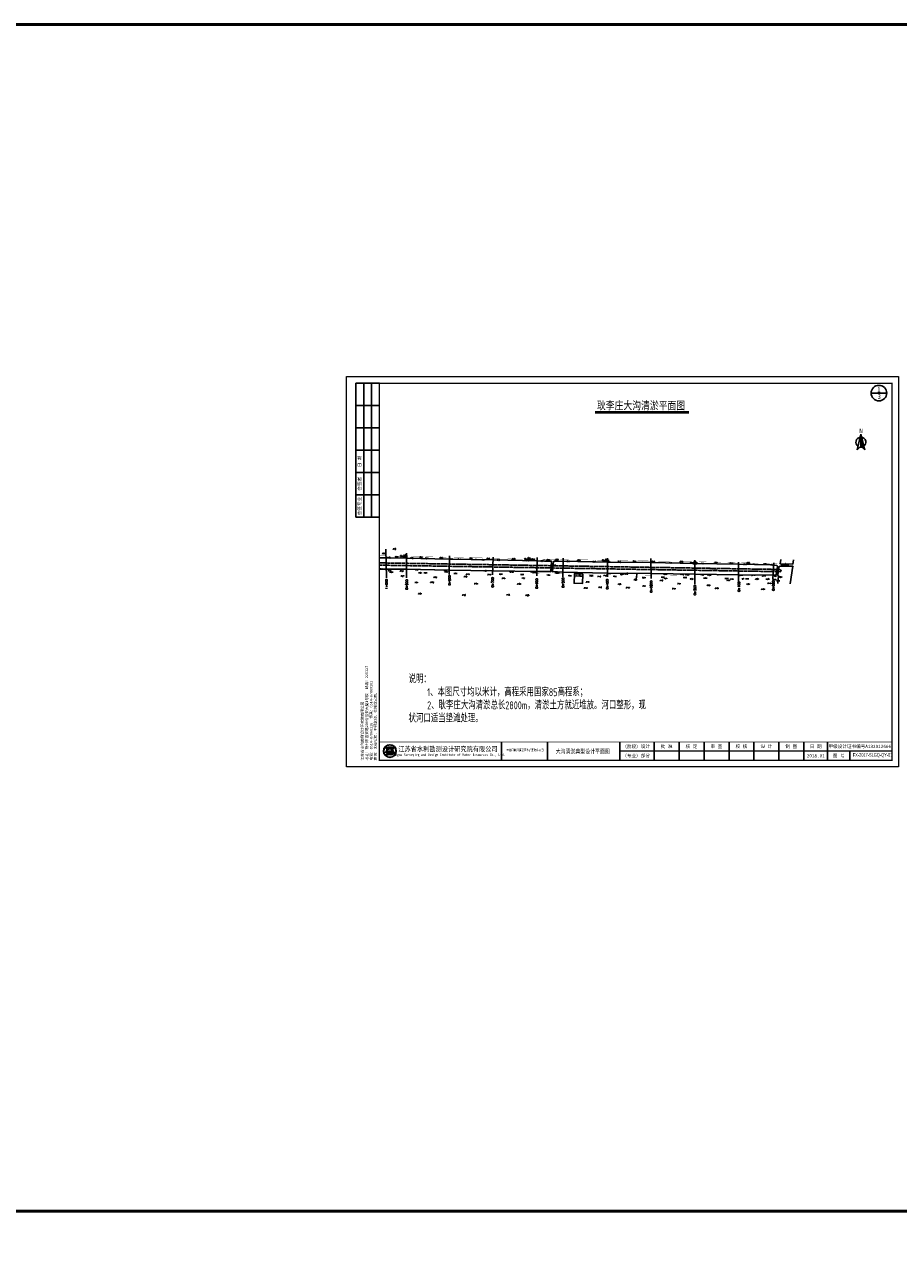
# Model space of a CAD drawing. Header units: millimetres. Extents: x -1851 to 142262423, y -629789 to 22327943.
# Tile 12 of 69: x 9687 to 11682, y 4313 to 7105. Entities that reach past the tile are written whole.
import ezdxf
from ezdxf.enums import TextEntityAlignment as Align

# ---------------------------------------------------------------- set-up
doc = ezdxf.new("R2010")
doc.units = ezdxf.units.MM
for name, pattern in [('4332', [5, 4, -1]), ('X3', [5, 4, -1]), ('X31', [1.7999999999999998, 1.2, -0.6])]:
    doc.linetypes.add(name, pattern=pattern)
for name, color, linetype in [('DIMTEX', 7, 'Continuous'), ('DLDW', 7, 'Continuous'), ('DLSS', 7, 'Continuous'), ('DMTZ', 7, 'Continuous'), ('duanmianxian', 7, 'Continuous'), ('GCD', 7, 'Continuous'), ('GXYZ', 7, 'Continuous'), ('JMD', 7, 'Continuous'), ('KZD', 7, 'Continuous'), ('LINE', 7, 'Continuous'), ('SXSS', 7, 'Continuous'), ('断面', 7, 'Continuous'), ('说明文字', 7, 'Continuous')]:
    doc.layers.add(name, color=color, linetype=linetype)
doc.layers.add('文字', color=7, linetype='Continuous', lineweight=15)
doc.styles.add('-仿宋_GB2312', font='FangSong_GB2312.ttf')
doc.styles.add('FSDB', font='tssdeng.shx', dxfattribs={"width": 0.7, "bigfont": 'hztxt.shx'})
doc.styles.add('HZ', font='rs.shx', dxfattribs={"bigfont": 'hztxt.shx'})
doc.styles.add('LYJFS', font='times.ttf', dxfattribs={"width": 0.7})
doc.styles.get("Standard").update_dxf_attribs({"font": 'txt', "bigfont": 'gbcbig.shx'})
doc.styles.add('STYLE2', font='txt', dxfattribs={"width": 0.8})
doc.styles.add('仿宋', font='FangSong_GB2312.ttf')
doc.styles.add('宋体', font='txt', dxfattribs={"height": 3.5})
doc.linetypes.add('10411', pattern='A,2,[150,AAA.SHX,S=1,R=0,X=0,Y=1],2,[151,AAA.SHX,S=1,R=0,X=0,Y=3],1e-11', length=4.00000000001)
doc.linetypes.add('443', pattern='A,9.4,[169,AAA.SHX,S=1,R=0,X=0,Y=0.15],0.6', length=10)

# ---------------------------------------------------------------- blocks, each defined once
blk = doc.blocks.new('gc013c')
at = {"color": 8, "linetype": 'Continuous'}
blk.add_line((0.5, 0), (4, 0), dxfattribs=at)
at = {"color": 8, "linetype": 'Continuous', "const_width": 0.15, "flags": 128}
blk.add_lwpolyline([(3.775, 0, 1), (3.925, 0, 1)], format="xyb", close=True, dxfattribs=at)
blk = doc.blocks.new('gc170')
at = {"color": 8, "linetype": 'Continuous'}
blk.add_circle((0, 0), 0.5, dxfattribs=at)
blk = doc.blocks.new('GC200')
at = {"color": 8, "const_width": 0.2}
blk.add_lwpolyline([(-0.1, 0, 1), (0.1, 0, 1)], format="xyb", close=True, dxfattribs=at)
blk = doc.blocks.new('GC115')
blk.add_lwpolyline([(-1, -0.9999999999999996), (1, -0.9999999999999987), (0.9999999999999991, 1.000000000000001), (-1.000000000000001, 1)], close=True)
blk.add_point((0, 0))
blk = doc.blocks.new('gc111')
at = {"color": 8}
for p, q in [((-1, 0), (1, 0)), ((0, 0), (0, 2))]:
    blk.add_line(p, q, dxfattribs=at)
blk = doc.blocks.new('tk')
h = blk.add_hatch(color=152)
h.dxf.hatch_style = 1
h.paths.add_polyline_path([(6876.364125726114, 854.2295714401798, 1), (6866.686434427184, 854.2295714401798, 1)])
h.paths.add_polyline_path([(6876.201261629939, 854.2295714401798, 1), (6866.84929852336, 854.2295714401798, 1)], flags=16)
h = blk.add_hatch(color=152)
h.dxf.hatch_style = 1
edge = h.paths.add_edge_path()
edge.add_arc((6873.407199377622, 851.8047045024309), 1.461698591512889, 43.31770961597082, 70.37003522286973)
edge.add_arc((6872.0275850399, 847.9366998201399), 5.568375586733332, 70.37003522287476, 84.52854590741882)
edge.add_arc((6871.440752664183, 841.8102204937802), 11.72289597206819, 84.5285459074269, 95.17746754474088)
edge.add_arc((6871.582339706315, 852.1014277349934), 1.831337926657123, 111.7965680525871, 130.9174013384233, ccw=False)
edge.add_arc((6873.47809212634, 847.3608850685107), 6.936886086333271, 98.84274785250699, 111.79656805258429, ccw=False)
edge.add_arc((6874.544451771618, 840.506451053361), 13.873772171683, 95.21036804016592, 98.84274785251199, ccw=False)
edge.add_ellipse((6871.525280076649, 854.5219636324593), major_axis=(-1.773815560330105, 0), ratio=0.8776980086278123, start_angle=172.6538623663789, end_angle=176.9129867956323)
edge.add_arc((6873.117644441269, 844.1909795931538), 10.24870363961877, 88.99992913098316, 98.52267106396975)
edge.add_arc((6872.724314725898, 846.8157053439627), 7.594670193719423, 98.5226710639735, 116.8491039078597)
edge.add_arc((6869.849912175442, 852.4939579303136), 1.230336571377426, 116.8491039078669, 139.2900683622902)
edge.add_arc((6869.065436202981, 853.1689503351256), 0.1954369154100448, 139.2900683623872, 263.050638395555)
edge.add_arc((6869.248585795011, 854.6715617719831), 1.70916902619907, 263.0506383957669, 272.136251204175)
edge.add_arc((6870.416233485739, 823.3689317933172), 29.61523112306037, 88.46268833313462, 92.13625120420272, ccw=False)
edge.add_arc((6871.07395213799, 847.876297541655), 5.099041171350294, 68.07113774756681, 88.46268833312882, ccw=False)
edge.add_arc((6875.183614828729, 831.3122526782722), 21.4080615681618, 95.91294384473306, 98.79521578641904)
edge.add_arc((6873.816328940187, 840.1492628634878), 12.46590188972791, 98.79521578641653, 117.8496747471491)
edge.add_arc((6932.315236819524, 613.7362839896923), 245.9934265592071, 104.7703900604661, 105.15790668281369, ccw=False)
edge.add_line((6869.600177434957, 851.6009245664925), (6868.796656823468, 851.2750728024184))
edge.add_arc((6890.157828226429, 754.105500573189), 99.48982566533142, 100.90627282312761, 102.39834375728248, ccw=False)
edge.add_line((6871.334059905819, 851.7983414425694), (6870.72346251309, 851.6097564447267))
edge.add_arc((6868.414090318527, 880.2016823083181), 28.68503833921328, 274.6177604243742, 279.6944367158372)
edge.add_arc((6872.474319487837, 856.4344682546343), 4.573507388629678, 279.694436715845, 287.6119267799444)
edge.add_arc((6873.358587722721, 853.648913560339), 1.650966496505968, 287.6119267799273, 311.5140981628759)
edge.add_arc((6874.270477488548, 852.6187205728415), 0.2751610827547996, 311.5140981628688, 403.3177096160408)
edge = h.paths.add_edge_path()
edge.add_arc((6875.946394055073, 855.3665725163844), 2.066422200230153, 138.9741968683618, 204.1180883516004, ccw=False)
edge.add_line((6874.387456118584, 856.7229696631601), (6872.690352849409, 856.7229696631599))
edge.add_line((6872.69035284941, 856.7229696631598), (6872.69035284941, 857.3096342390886))
edge.add_line((6872.69035284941, 857.3096342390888), (6870.360207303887, 857.3096342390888))
edge.add_line((6870.360207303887, 857.3096342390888), (6870.360207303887, 856.7229696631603))
edge.add_line((6870.360207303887, 856.7229696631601), (6868.663104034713, 856.7229696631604))
edge.add_arc((6867.104166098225, 855.3665725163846), 2.066422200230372, -24.118088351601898, 41.0258031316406, ccw=False)
edge.add_arc((6865.567634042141, 856.05447875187), 3.749914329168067, 314.34412131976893, 335.8819116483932, ccw=False)
edge.add_arc((6867.522236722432, 856.4070458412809), 3.106664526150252, 282.3877277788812, 290.1465811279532)
edge.add_arc((6864.457993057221, 864.7594382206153), 12.00340818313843, 290.1465811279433, 296.6495194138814)
edge.add_ellipse((6871.525280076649, 854.5219636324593), major_axis=(-1.773815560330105, 0), ratio=0.8776980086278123, start_angle=176.9129867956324, end_angle=378.37473811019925, ccw=False)
edge.add_ellipse((6871.525280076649, 854.5219636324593), major_axis=(-1.773815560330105, 0), ratio=0.8776980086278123, start_angle=172.653862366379, end_angle=176.9129867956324, ccw=False)
edge.add_ellipse((6871.525280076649, 854.5219636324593), major_axis=(-1.773815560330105, 0), ratio=0.8776980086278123, start_angle=161.6252618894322, end_angle=172.653862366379, ccw=False)
edge.add_arc((6878.592567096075, 864.759438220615), 12.00340818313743, 243.3504805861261, 249.853418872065)
edge.add_arc((6875.528323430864, 856.4070458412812), 3.106664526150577, 249.8534188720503, 257.61227222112)
edge.add_arc((6877.482926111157, 856.05447875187), 3.74991432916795, 204.1180883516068, 225.6558786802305, ccw=False)
at = {"lineweight": 0}
for p, q in [((6838.597780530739, 842.2295714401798), (6838.597780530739, 1139.229571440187)), ((6838.597780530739, 1139.229571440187), (7258.597780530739, 1139.229571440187)), ((7258.597780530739, 1139.229571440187), (7258.597780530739, 842.2295714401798)), ((7253.597780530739, 854.2295714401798), (7046.597780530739, 854.2295714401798)), ((7258.597780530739, 842.2295714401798), (6838.597780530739, 842.2295714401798))]:
    blk.add_line(p, q, dxfattribs=at)
for p, q in [((6863.597780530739, 1134.229571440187), (6845.597780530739, 1134.229571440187)), ((6845.597780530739, 1134.229571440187), (6845.597780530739, 1032.229571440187)), ((6851.597780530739, 1134.229571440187), (6851.597780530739, 1032.229571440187)), ((6857.597780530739, 1134.229571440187), (6857.597780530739, 1032.229571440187)), ((6863.597780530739, 1117.229571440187), (6845.597780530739, 1117.229571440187)), ((6863.597780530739, 1100.229571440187), (6845.597780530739, 1100.229571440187)), ((6863.597780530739, 1083.229571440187), (6845.597780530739, 1083.229571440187)), ((6863.597780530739, 1066.229571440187), (6845.597780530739, 1066.229571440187)), ((6863.597780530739, 1049.229571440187), (6845.597780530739, 1049.229571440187)), ((6863.597780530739, 1032.229571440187), (6845.597780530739, 1032.229571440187)), ((6956.597780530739, 861.2295714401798), (6956.597780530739, 847.2295714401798)), ((6991.597780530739, 861.2295714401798), (6991.597780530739, 847.2295714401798)), ((7046.597780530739, 861.2295714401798), (7046.597780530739, 847.2295714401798)), ((7072.597780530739, 861.2295714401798), (7072.597780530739, 847.2295714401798)), ((7091.597780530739, 861.2295714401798), (7091.597780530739, 847.2295714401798)), ((7110.597780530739, 861.2295714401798), (7110.597780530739, 847.2295714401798)), ((7129.597780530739, 861.2295714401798), (7129.597780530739, 847.2295714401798)), ((7148.597780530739, 861.2295714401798), (7148.597780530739, 847.2295714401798)), ((7167.597780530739, 861.2295714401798), (7167.597780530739, 847.2295714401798)), ((7186.597780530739, 861.2295714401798), (7186.597780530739, 847.2295714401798)), ((7204.597780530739, 861.2295714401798), (7204.597780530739, 847.2295714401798)), ((7221.597780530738, 854.2295714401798), (7221.597780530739, 847.2295714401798))]:
    blk.add_line(p, q)
at = {"lineweight": 0, "const_width": 1}
blk.add_lwpolyline([(6863.597780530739, 1134.229571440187), (7253.597780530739, 1134.229571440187), (7253.597780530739, 847.2295714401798), (6863.597780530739, 847.2295714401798)], close=True, dxfattribs=at)
at = {"lineweight": 0, "const_width": 0.4}
blk.add_lwpolyline([(7253.597780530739, 861.2295714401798), (6863.597780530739, 861.2295714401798)], dxfattribs=at)
at = {"color": 152}
for points in [[(6869.8419023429, 854.0311891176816, -0.02838203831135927), (6868.592243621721, 853.4904639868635, -0.03386732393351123), (6868.188697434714, 853.3727099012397, 0.09425397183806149), (6868.990200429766, 854.5221939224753, 0.2921547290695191), (6868.663104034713, 856.7229696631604), (6870.360207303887, 856.7229696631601), (6870.360207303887, 857.3096342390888), (6872.69035284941, 857.3096342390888), (6872.69035284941, 856.7229696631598), (6874.387456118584, 856.7229696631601, 0.29215472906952), (6874.06035972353, 854.5221939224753, 0.09425397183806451), (6874.861862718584, 853.3727099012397, -0.03386732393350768), (6874.458316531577, 853.4904639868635, -0.02838203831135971), (6873.208657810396, 854.0311891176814)], [(6873.296521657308, 854.4381220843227, 0.04157472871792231), (6871.598778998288, 854.3265098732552, 0.08013502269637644), (6869.294240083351, 853.5916630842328, 0.09823132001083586), (6868.917290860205, 853.2964201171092, 0.599439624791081), (6869.041789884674, 852.9749492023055, 0.03966424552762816), (6869.312296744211, 852.9635806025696, -0.01603031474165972), (6871.210748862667, 852.9735033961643, -0.08921046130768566), (6872.978215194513, 852.6064141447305, 0.01257694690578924), (6871.910251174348, 852.4685801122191, 0.08333285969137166), (6867.992840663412, 851.171317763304, -0.001690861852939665), (6869.600177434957, 851.6009245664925), (6868.796656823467, 851.275072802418, -0.006510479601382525), (6871.334059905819, 851.7983414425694), (6870.72346251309, 851.6097564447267, 0.02215480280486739), (6873.244469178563, 851.9262713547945, 0.03456031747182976), (6873.858117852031, 852.0753316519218, 0.1046726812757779), (6874.452855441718, 852.4126819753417, 0.4234638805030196), (6874.470673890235, 852.8074929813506, 0.1185893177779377), (6873.898248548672, 853.1814519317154, 0.06185687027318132), (6872.558528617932, 853.479704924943, 0.04649815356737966), (6870.382867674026, 853.4852866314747, -0.08362449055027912), (6870.902341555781, 853.8018397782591, -0.05658197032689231), (6872.411732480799, 854.2153190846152, -0.01585057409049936), (6873.284535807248, 854.3228965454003)]]:
    blk.add_lwpolyline(points, format="xyb", dxfattribs=at)
for radius in [4.838845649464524, 4.675981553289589]:
    blk.add_circle((6871.525280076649, 854.2295714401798), radius, dxfattribs=at)
blk.add_arc((6873.478092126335, 847.3608850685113), 6.936886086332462, 98.84274785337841, 111.7965680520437, dxfattribs=at)
for start_param, end_param in [(2.820892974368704, 6.603884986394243), (3.013378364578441, 3.087714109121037)]:
    blk.add_ellipse((6871.525280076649, 854.5219636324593), major_axis=(-1.773815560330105, 0), ratio=0.8776980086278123, start_param=start_param, end_param=end_param, dxfattribs=at)
at = {"style": '宋体'}
for s, height, width, p in [('江苏省水利勘测设计研究院有限公司', 3.75, 0.9, (6915.725099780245, 855.9804173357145)), ('丰县四联河灌区节水配套改造项目', 1.8, 0.75, (6974.43168055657, 855.1042281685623)), ('Jiangsu Surveying and Design Institute of Water Resources Co., Ltd.', 2, 0.8, (6915.552971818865, 851.2429752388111))]:
    blk.add_text(s, height=height, dxfattribs=dict(at, width=width)).set_placement(p, align=Align.MIDDLE)
at = {"style": 'LYJFS'}
for s, p in [('（阶段）', (7055.431710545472, 857.7295714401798)), ('（专业）', (7055.431710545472, 850.7295714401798))]:
    blk.add_text(s, height=2.5, dxfattribs=at).set_placement(p, align=Align.MIDDLE_CENTER)
at = {"style": '仿宋'}
blk.add_text('2018.01', height=2.5, dxfattribs=at).set_placement((7195.597780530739, 850.7295714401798), align=Align.MIDDLE)
at = {"rotation": 90}
for s, insert, char_height, attachment_point, style in [('日 期', (6848.597780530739, 1074.729571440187), 2.5, 5, '宋体'), ('会签者', (6848.597780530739, 1057.729571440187), 2.5, 5, '宋体'), ('会签专业', (6848.597780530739, 1040.729571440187), 2.5, 5, '宋体'), ('江苏省水利勘测设计研究院有限公司\\P地址：扬州市吉安路209号吉安大厦1号楼  邮编：225127\\P电话：0514-87860116  传真：0514-87889101\\P声明：未经授权，不得翻印、传播或它用。', (6861.892912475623, 847.1478961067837), 2, 7, '仿宋')]:
    blk.add_mtext(s, dxfattribs=dict(at, insert=insert, char_height=char_height, attachment_point=attachment_point, style=style))
at = {"char_height": 2.5, "attachment_point": 5, "style": '宋体'}
for s, insert in [('设计', (7065.999934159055, 857.7295714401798)), ('批 准', (7082.097780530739, 857.7295714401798)), ('核 定', (7101.035280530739, 857.701793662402)), ('审 查', (7120.028336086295, 857.702857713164)), ('校 核', (7139.063058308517, 857.7728530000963)), ('设 计', (7158.070002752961, 857.8229020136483)), ('制 图', (7177.014447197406, 857.7074956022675)), ('日 期', (7195.597780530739, 857.7295714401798)), ('甲级设计证书编号A132012666', (7229.097780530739, 857.7295714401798)), ('部分', (7065.999934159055, 850.7295714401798)), ('图 号', (7213.097780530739, 850.7295714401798))]:
    blk.add_mtext(s, dxfattribs=dict(at, insert=insert))
blk = doc.blocks.new('A$C67844AE1')
at = {"color": 7, "linetype": 'ByBlock', "lineweight": -3}
for p, q in [((-68.54528065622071, 12.60233967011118), (-102.4539569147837, -126.4874291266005)), ((-68.54528065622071, 12.60233967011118), (-68.54528065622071, -93.55508338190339)), ((-68.54528065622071, 12.60233967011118), (-34.63660439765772, -126.4874291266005)), ((-68.54528065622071, 6.444916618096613), (-66.57848399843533, 4.534749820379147)), ((-68.54528065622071, -93.55508338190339), (-102.4539569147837, -126.4874291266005)), ((-75.16375737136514, -13.81146217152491), (-75.00695480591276, -13.90275762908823)), ((-68.54528065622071, -3.555083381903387), (-63.38429603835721, -8.56746807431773)), ((-68.54528065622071, -13.55508338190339), (-60.19010807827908, -21.66968596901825)), ((-68.54528065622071, -23.55508338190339), (-56.99592011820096, -34.77190386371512)), ((-68.54528065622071, -33.55508338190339), (-53.80173215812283, -47.874121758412)), ((-68.54528065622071, -43.55508338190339), (-50.60754419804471, -60.97633965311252)), ((-68.54528065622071, -53.55508338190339), (-47.4133562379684, -74.0785575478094)), ((-68.54528065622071, -63.55508338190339), (-44.21916827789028, -87.18077544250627)), ((-68.54528065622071, -73.55508338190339), (-41.02498031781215, -100.282993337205)), ((-68.54528065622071, -83.55508338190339), (-37.83079235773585, -113.3852112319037)), ((-68.54528065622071, -93.55508338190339), (-34.63660439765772, -126.4874291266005))]:
    blk.add_line(p, q, dxfattribs=at)
for start, end in [(98.47002997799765, 234.1282238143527), (258.3564658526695, 281.6435341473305), (305.8717761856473, 81.52997002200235)]:
    blk.add_arc((-68.54528065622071, -58.56304133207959), 44.66625879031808, start, end, dxfattribs=at)
at = {"color": 7, "linetype": 'ByBlock', "lineweight": -3, "insert": (-82.5777418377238, 61.776892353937), "char_height": 40, "width": 53.56766932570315, "attachment_point": 1}
blk.add_mtext('{\\fSimSun|b0|i0|c134|p2;N}', dxfattribs=at)

msp = doc.modelspace()

# ---------------------------------------------------------------- linework, layer by layer
at = {"layer": 'DIMTEX', "linetype": 'Continuous'}
msp.add_line((10989.58495233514, 6218.485833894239), (11203.44928455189, 6218.485833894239), dxfattribs=at)
at = {"layer": 'DIMTEX', "color": 1, "linetype": 'Continuous'}
msp.add_line((10989.64642771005, 6221.373016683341), (11203.44928455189, 6221.373016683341), dxfattribs=at)
at = {"layer": 'DLSS', "color": 7, "linetype": 'Continuous'}
for p, q in [((10889.73656312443, 5875.870953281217), (10889.10135657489, 5876.643295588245)), ((10893.74218369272, 5875.480690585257), (10894.51452599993, 5876.115897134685)), ((11405.40423415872, 5867.806153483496), (11404.79592895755, 5868.599856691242)), ((11408.76052412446, 5867.362326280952), (11409.55422733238, 5867.970631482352)), ((10887.86487212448, 5856.660088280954), (10887.09252981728, 5856.024881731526)), ((10891.87049269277, 5856.269825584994), (10892.50569924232, 5855.497483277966)), ((11402.8719721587, 5848.656796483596), (11402.07826895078, 5848.048491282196)), ((11406.22826212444, 5848.212969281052), (11406.8365673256, 5847.419266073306))]:
    msp.add_line(p, q, dxfattribs=at)
at = {"layer": 'DLSS', "color": 7, "linetype": 'X3', "const_width": 0.4, "flags": 128}
for points in [[(10496.94438585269, 5892.273467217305), (10512.56629911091, 5892.086837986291), (10559.01228011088, 5891.280984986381), (10656.5533021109, 5888.860579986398), (10756.64139911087, 5887.067837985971), (10856.84309911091, 5885.006837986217), (10894.74589310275, 5884.573924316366), (10916.6224291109, 5883.916951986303), (11018.07039911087, 5882.182837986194), (11116.69373811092, 5880.565269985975), (11216.97399911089, 5878.989837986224), (11316.99431311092, 5876.688040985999), (11389.69259911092, 5874.507837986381), (11405.23410896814, 5874.00187454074)], [(10496.94438585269, 5860.431339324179), (10512.34653212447, 5860.100634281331)]]:
    msp.add_lwpolyline(points, dxfattribs=at)
at = {"layer": 'DLSS', "color": 7, "linetype": 'Continuous', "const_width": 0.4, "flags": 128}
for points in [[(10496.94438585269, 5889.322734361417), (10512.55253212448, 5889.159634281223), (10558.99851312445, 5888.353781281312), (10656.53953512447, 5885.933376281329), (10756.62763212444, 5884.140634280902), (10856.82933212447, 5882.079634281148), (10889.4927980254, 5881.602039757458), (10890.08477807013, 5879.485020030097)], [(10894.16566269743, 5879.098827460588), (10895.73145717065, 5881.611329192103), (10916.60866212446, 5880.989748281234), (11018.05663212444, 5879.255634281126), (11116.67997112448, 5877.638066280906), (11216.96023212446, 5876.062634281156), (11316.98054612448, 5873.76083728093), (11389.67883212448, 5871.580634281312), (11405.22034198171, 5871.074670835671)]]:
    msp.add_lwpolyline(points, dxfattribs=at)
at = {"layer": 'DLSS', "color": 7, "linetype": 'Continuous'}
for points in [[(10887.86487212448, 5856.660088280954), (10889.73656312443, 5875.870953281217)], [(10893.74218369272, 5875.480690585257), (10891.87049269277, 5856.269825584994)], [(11402.8719721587, 5848.656796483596), (11405.40423415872, 5867.806153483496)], [(11408.76052412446, 5867.362326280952), (11406.22826212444, 5848.212969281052)]]:
    msp.add_lwpolyline(points, dxfattribs=at)
at = {"layer": 'DLSS', "color": 7, "linetype": 'Continuous', "flags": 128}
for points in [[(10890.08477807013, 5879.485020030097), (10887.88789737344, 5856.794578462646)], [(10889.06770209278, 5880.720154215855), (10890.08477807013, 5879.485020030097)], [(10894.0882801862, 5879.097402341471), (10891.89139948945, 5856.40696077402)], [(10895.32341437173, 5880.114478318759), (10894.0882801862, 5879.097402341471)], [(11405.41423415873, 5867.80615348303), (11402.88197215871, 5848.65679648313)], [(11404.44094583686, 5869.07607861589), (11405.41423415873, 5867.80615348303)], [(11408.77052412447, 5867.362326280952), (11406.23826212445, 5848.212969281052)], [(11410.0404492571, 5868.33561460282), (11408.77052412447, 5867.362326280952)], [(11410.43084266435, 5867.786161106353), (11411.58273212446, 5868.896634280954)], [(11410.56754365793, 5875.25344642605), (11411.67801683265, 5874.101556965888)], [(11411.58273212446, 5868.896634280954), (11440.47933212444, 5868.367634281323)], [(11411.67801683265, 5874.101556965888), (11440.57461683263, 5873.572556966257)], [(11440.47933212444, 5868.367634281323), (11441.58980529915, 5867.215744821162)], [(11440.57461683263, 5873.572556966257), (11441.72650629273, 5874.683030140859)], [(10887.88789737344, 5856.794578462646), (10886.65276318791, 5855.777502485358)], [(10891.89139948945, 5856.40696077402), (10892.9084754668, 5855.171826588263)], [(11402.88197215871, 5848.65679648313), (11401.61204702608, 5847.683508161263)], [(11406.23826212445, 5848.212969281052), (11407.21155044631, 5846.943044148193)]]:
    msp.add_lwpolyline(points, dxfattribs=at)
at = {"layer": 'DLSS', "color": 7, "linetype": 'X3', "const_width": 0.2}
for points in [[(10848.61840960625, 5852.695159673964), (10849.52553212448, 5852.784634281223), (10942.14055836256, 5851.419389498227)], [(10961.14053212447, 5850.783634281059), (11036.32453212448, 5849.351634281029)], [(11039.32653212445, 5849.088634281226), (11194.27353212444, 5847.036634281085), (11194.60670604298, 5846.292518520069)]]:
    msp.add_lwpolyline(points, dxfattribs=at)
at = {"layer": 'DMTZ', "color": 7, "linetype": '10411', "flags": 128}
for points in [[(10558.71967212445, 5886.940202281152), (10512.73353212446, 5887.723634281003), (10496.94438585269, 5887.687131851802)], [(10890.08477807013, 5879.485020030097), (10856.71663212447, 5880.533634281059), (10756.51593212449, 5882.869634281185), (10656.17223212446, 5884.907634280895), (10558.71963212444, 5886.940634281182)], [(11405.41423415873, 5867.80615348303), (11405.11490019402, 5869.391642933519), (11404.44645815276, 5870.160913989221), (11403.10803558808, 5870.587344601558), (11389.67882712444, 5871.58051728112), (11316.93482912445, 5872.945350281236), (11217.01311912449, 5874.791779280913), (11116.58003212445, 5877.0026342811), (11017.46298368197, 5877.836644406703), (10916.46985012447, 5879.945861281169), (10894.0882801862, 5879.097402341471)], [(11413.40687325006, 5884.096942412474), (11411.67801683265, 5874.101556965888)], [(11434.20428513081, 5828.388823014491), (11440.47933131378, 5868.367590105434)], [(11440.57461683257, 5873.572556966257), (11442.24116557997, 5883.20771054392)], [(10496.94438585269, 5862.534217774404), (10512.34153212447, 5862.158634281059), (10557.60293212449, 5861.569634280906)], [(10557.60290112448, 5861.569210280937), (10655.37322762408, 5859.391078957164), (10755.52548012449, 5858.405765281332), (10856.07094612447, 5856.270718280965), (10887.87483212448, 5856.659634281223)], [(10891.88037316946, 5856.269380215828), (10915.14729212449, 5855.088151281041), (11017.25153212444, 5852.431634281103), (11116.99477512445, 5851.650820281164), (11217.90753212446, 5850.494634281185), (11316.11553212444, 5848.884634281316), (11395.59393212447, 5847.848634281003), (11401.01778812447, 5848.046081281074), (11402.88197215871, 5848.65679648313)], [(11406.23826212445, 5848.212969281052), (11407.23505036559, 5847.637276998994), (11407.69436228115, 5847.249905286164), (11407.96669522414, 5846.669641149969), (11406.38220011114, 5829.283404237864)]]:
    msp.add_lwpolyline(points, dxfattribs=at)
at = {"layer": 'DMTZ', "color": 7, "linetype": '10411'}
for points in [[(10496.94438585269, 5862.533973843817), (10512.33153212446, 5862.158634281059), (10557.59290112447, 5861.569210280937), (10655.86200712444, 5859.425993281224), (10755.51548012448, 5858.405765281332), (10856.06094612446, 5856.270718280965), (10887.86487212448, 5856.660088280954)], [(10891.87049269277, 5856.269825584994), (10915.13729212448, 5855.088151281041), (11017.24153812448, 5852.431913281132), (11116.98477512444, 5851.650820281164), (11217.89750312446, 5850.494217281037), (11316.10549312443, 5848.884400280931), (11395.58395012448, 5847.849009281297), (11402.8719721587, 5848.656796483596)]]:
    msp.add_lwpolyline(points, dxfattribs=at)
at = {"layer": 'duanmianxian', "color": 7, "flags": 128}
for points in [[(10513.03982210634, 5841.995754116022), (10511.90734089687, 5907.631321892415)], [(10558.40603905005, 5842.216668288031), (10558.57987235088, 5898.59271557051)], [(10656.60504066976, 5892.365381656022), (10655.79543344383, 5849.606260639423)], [(10755.34463535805, 5849.011972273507), (10756.82107852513, 5889.212237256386)], [(10857.01775836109, 5888.558379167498), (10855.97587832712, 5846.329500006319)], [(10915.67621827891, 5844.12554219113), (10916.60551400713, 5887.150770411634)], [(11017.40318098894, 5843.973215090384), (11017.56789516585, 5886.897290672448)], [(11116.88484439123, 5840.769560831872), (11116.28070242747, 5885.988644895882)], [(11217.2228505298, 5882.547993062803), (11216.8871527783, 5827.896325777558)], [(11316.32948995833, 5831.242471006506), (11316.91482372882, 5878.132102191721)], [(11397.11381450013, 5876.499304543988), (11394.90043212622, 5838.786783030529)]]:
    msp.add_lwpolyline(points, dxfattribs=at)
at = {"layer": 'JMD', "color": 7, "linetype": 'Continuous', "flags": 128}
for points in [[(10961.14053212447, 5850.783634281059), (10960.41453212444, 5829.086634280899), (10941.41455836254, 5829.722389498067), (10942.14055836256, 5851.419389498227)], [(10942.47840651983, 5851.385090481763), (10954.46937905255, 5850.919711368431), (10954.27547108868, 5845.923472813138), (10942.28449855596, 5846.388851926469)], [(10954.46937905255, 5850.919711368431), (10954.27547108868, 5845.923472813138), (10960.77058121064, 5845.671392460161), (10960.96448917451, 5850.667631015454)]]:
    msp.add_lwpolyline(points, close=True, dxfattribs=at)
at = {"layer": 'JMD', "color": 7, "linetype": '443', "const_width": 0.3, "flags": 128}
for points in [[(10942.28449855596, 5846.388851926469), (10941.98797208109, 5838.748541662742)], [(10960.77058121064, 5845.671392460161), (10960.54114799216, 5838.186198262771)]]:
    msp.add_lwpolyline(points, dxfattribs=at)
at = {"layer": 'KZD', "color": 7, "linetype": 'Continuous', "flags": 128}
for points in [[(10548.65153212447, 5891.674634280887), (10560.65153212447, 5891.674634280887)], [(10832.19353212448, 5885.030634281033), (10844.19353212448, 5885.030634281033)], [(11009.62653212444, 5881.818634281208), (11021.62653212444, 5881.818634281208)], [(11210.86153212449, 5876.273634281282), (11222.86153212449, 5876.273634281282)], [(11419.21353212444, 5871.894634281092), (11431.21353212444, 5871.894634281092)]]:
    msp.add_lwpolyline(points, dxfattribs=at)
at = {"layer": 'SXSS', "color": 7, "linetype": 'X31'}
msp.add_lwpolyline([(11085.05053212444, 5851.895634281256), (11082.41753212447, 5835.30963428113)], dxfattribs=at)
at = {"layer": '断面'}
msp.add_line((11619.43517742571, 6263.837521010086), (11654.85438850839, 6263.837521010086), dxfattribs=at)
at = {"layer": '断面', "color": 3, "lineweight": 50}
msp.add_line((6464.177181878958, 4396.324901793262), (25094.16980810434, 4396.324901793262), dxfattribs=at)
msp.add_lwpolyline([(6464.177181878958, 7105.487826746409), (25094.16980810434, 7105.48782674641), (25094.16980810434, -4064.448392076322), (6464.177181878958, -4064.448392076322)], close=True, dxfattribs=at)
at = {"layer": '断面', "linetype": '4332'}
msp.add_lwpolyline([(10496.94438585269, 5876.22990427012), (11411.9625128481, 5861.11715944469), (11413.55820676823, 5859.763889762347), (11413.66830526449, 5857.617491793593), (11412.4608697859, 5856.108928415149), (10496.94438585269, 5870.972324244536)], dxfattribs=at)
at = {"layer": '断面'}
msp.add_circle((11637.14478296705, 6263.837521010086), 17.70960554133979, dxfattribs=at)

# ---------------------------------------------------------------- block references
at = {"layer": 'DLDW', "color": 7, "linetype": 'Continuous'}
msp.add_blockref('gc111', (11325.81649612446, 5839.324169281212), dxfattribs=at)
at = {"layer": 'GCD', "color": 7}
for p in [(10502.24825843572, 5897.371348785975, 38.0085), (10526.8344114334, 5907.983612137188, 37.5975), (10514.09301478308, 5888.149900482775, 37.8565), (10531.24560583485, 5890.123515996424, 38.265532), (10566.61627250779, 5887.128156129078, 38.195885), (10587.37059868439, 5889.054504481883, 38.265532), (10600.27421825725, 5886.551279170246, 38.186127), (10632.98089761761, 5887.830635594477, 38.383702), (10655.77542534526, 5885.038850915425, 38.186127), (10674.36098554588, 5884.61054515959, 38.186127), (10701.26847131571, 5886.922163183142, 38.324111), (10729.17384877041, 5883.173550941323, 38.291811), (10740.56642251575, 5885.863185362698, 38.37747), (10764.08874628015, 5882.861539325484, 38.291811), (10798.53932205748, 5885.006694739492, 38.248578), (10831.58672473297, 5881.398916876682, 37.946469), (10843.56528740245, 5884.07283587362, 38.224329), (10863.62685548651, 5880.547624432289, 37.946469), (10877.47263710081, 5882.688790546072, 38.231966), (10891.79350013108, 5870.206996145, 37.804945), (10897.49861546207, 5883.588800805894, 38.249741), (10923.51939294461, 5879.678198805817, 38.330831), (10947.37940524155, 5882.010972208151, 38.254761), (10982.36272330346, 5878.76924284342, 38.148458), (11008.10540434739, 5880.56877981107, 38.124417), (11039.86219676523, 5878.231170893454, 38.157346), (11074.3340160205, 5879.990573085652, 38.137166), (11117.33688495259, 5879.110025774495, 38.178999), (11157.08260452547, 5876.411808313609, 38.228813), (11181.89388321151, 5878.877800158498, 38.227986), (11230.01449910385, 5874.901193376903, 38.228813), (11260.56703462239, 5877.19588709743, 38.217607), (11295.27418747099, 5875.563296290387, 38.12414), (11326.71122416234, 5872.894212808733, 38.12414), (11334.00904856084, 5875.958236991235, 38.054291), (11372.43960372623, 5874.138028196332, 37.965107), (11389.31437422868, 5871.590799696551, 37.99923), (11420.67498957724, 5870.494225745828, 38.236449), (10515.32292938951, 5858.099712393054, 37.7885), (10544.85826097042, 5846.087325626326, 37.6665), (10577.25346128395, 5860.46899393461, 37.636655), (10619.72938160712, 5843.154585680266, 37.820942), (10642.65330142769, 5858.728087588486, 37.98794), (10688.87055687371, 5844.887755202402, 37.820942), (10734.31339098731, 5857.969032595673, 37.893183), (10775.45869710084, 5840.786271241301, 37.726588), (10793.03836482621, 5856.286515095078, 37.893183), (10820.69406244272, 5841.341992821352, 37.616833), (10841.61447399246, 5855.466049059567, 37.727948), (10899.02980121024, 5853.042247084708, 37.794425), (10949.30262971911, 5852.993529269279, 37.794425), (11007.55390158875, 5847.314700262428, 37.459025), (11056.35624000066, 5851.611659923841, 37.599532), (11076.8826815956, 5837.960396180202, 37.408215), (11145.64175014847, 5850.261825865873, 37.655568), (11183.87725156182, 5850.011587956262, 37.623937), (11204.79435243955, 5839.171571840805, 37.642296), (11229.38105721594, 5848.977392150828, 37.623937), (11267.81409538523, 5848.76257438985, 37.70554), (11317.81434524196, 5847.462304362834, 37.70554), (11354.49245142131, 5839.383367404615, 37.88851), (11370.2887705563, 5846.215829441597, 37.70554), (11407.67673996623, 5843.845459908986, 37.390448), (10509.01830655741, 5832.432677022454, 37.5535), (10576.59656880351, 5831.478025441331, 37.690219), (10848.16656954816, 5826.903386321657, 37.616833), (10967.48870217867, 5832.718697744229, 37.790705), (10996.3100321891, 5820.40844324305, 37.459025), (11040.16760624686, 5827.554971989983, 37.680965), (11096.7505753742, 5823.568452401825, 37.408215), (11136.13957005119, 5835.999232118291, 37.655568), (11176.17607697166, 5828.579134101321, 37.408215), (11243.63929336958, 5825.011974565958, 37.642296), (11288.40785397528, 5835.981824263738, 37.88851), (11333.82199559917, 5827.648539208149, 37.88851), (11382.05682967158, 5829.441669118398, 37.185197)]:
    msp.add_blockref('GC200', p, dxfattribs=at)
at = {"layer": 'GXYZ', "color": 7, "linetype": 'Continuous'}
for p, rotation in [((10524.04302512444, 5854.879859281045), 178.970338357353), ((10524.04302512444, 5854.879859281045), 358.9703383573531), ((10602.12946012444, 5853.393604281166), 178.970338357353), ((10602.12946012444, 5853.393604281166), 358.9703383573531), ((10670.48715712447, 5852.202027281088), 178.970338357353), ((10670.48715712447, 5852.202027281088), 358.9703383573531), ((10773.97147312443, 5850.361172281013), 178.970338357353), ((10773.97147312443, 5850.361172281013), 358.9703383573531), ((10822.65791312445, 5849.542550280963), 178.970338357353), ((10822.65791312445, 5849.542550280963), 358.9703383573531), ((10882.92539812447, 5848.509175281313), 178.970338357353), ((10882.92539812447, 5848.509175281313), 358.9703383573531), ((10931.42199912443, 5846.927359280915), 178.970338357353), ((10931.42199912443, 5846.927359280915), 358.9703383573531), ((10980.65420312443, 5846.557099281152), 178.970338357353), ((10980.65420312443, 5846.557099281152), 358.9703383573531), ((11034.28331312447, 5845.408616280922), 178.970338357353), ((11034.28331312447, 5845.408616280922), 358.9703383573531), ((11143.72688012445, 5843.347115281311), 178.970338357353), ((11143.72688012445, 5843.347115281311), 358.9703383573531), ((11194.41653212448, 5842.516634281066), 178.970338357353), ((11194.41653212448, 5842.516634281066), 358.9703383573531), ((11240.71959512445, 5841.490521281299), 178.970338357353), ((11240.71959512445, 5841.490521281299), 358.9703383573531), ((11289.77967912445, 5840.381538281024), 178.970338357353), ((11289.77967912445, 5840.381538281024), 358.9703383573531), ((11336.50174512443, 5839.755616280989), 178.970338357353), ((11336.50174512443, 5839.755616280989), 358.9703383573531), ((11383.11080812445, 5838.917915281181), 178.970338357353), ((11383.11080812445, 5838.917915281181), 27.02337573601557), ((11383.11080812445, 5838.917915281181), 358.9703383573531), ((11401.00778812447, 5848.046081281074), 207.0233757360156), ((11401.00778812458, 5848.046081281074), 291.3800537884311), ((11406.99044812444, 5834.892762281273), 178.970338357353), ((11406.99044812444, 5834.892762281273), 358.9703383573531)]:
    msp.add_blockref('gc013c', p, dxfattribs=dict(at, rotation=rotation))
at = {"layer": 'GXYZ', "color": 7}
for p, rotation in [((10524.27253212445, 5854.8776342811), 179.058488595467), ((10524.27253212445, 5854.8776342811), 358.9081582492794), ((10602.13943212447, 5853.393634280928), 178.908179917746), ((10602.13943212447, 5853.393634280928), 359.0009955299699), ((10670.49713212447, 5852.201634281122), 179.0009955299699), ((10670.49713212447, 5852.201634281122), 358.9813611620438), ((10773.98143212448, 5850.361634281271), 178.9813611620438), ((10773.98143212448, 5850.361634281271), 359.0362663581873), ((10822.66793212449, 5849.542634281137), 179.0362663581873), ((10822.66793212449, 5849.542634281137), 359.0175953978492), ((10882.93539812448, 5848.509175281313), 179.0175953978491), ((10882.93539812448, 5848.509175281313), 358.1321688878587), ((10931.43203212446, 5846.927634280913), 178.1321688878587), ((10931.43203212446, 5846.927634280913), 359.5682433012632), ((10980.66423212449, 5846.556634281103), 179.5682433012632), ((10980.66423212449, 5846.556634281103), 358.7736972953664), ((11034.29333212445, 5845.408634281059), 178.7736972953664), ((11034.29333212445, 5845.408634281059), 358.9206309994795), ((11143.73683212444, 5843.346634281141), 178.9206309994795), ((11143.73683212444, 5843.346634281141), 359.0096407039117), ((11194.23793212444, 5842.473634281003), 179.0096407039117), ((11194.23793212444, 5842.473634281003), 358.7886036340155), ((11240.72959512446, 5841.490521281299), 178.7886036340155), ((11240.72959512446, 5841.490521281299), 358.7051838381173), ((11289.78963212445, 5840.38163428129), 178.7051838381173), ((11289.78963212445, 5840.38163428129), 359.2323540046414), ((11336.51174512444, 5839.755616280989), 179.2323540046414), ((11336.51174512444, 5839.755616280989), 358.9699935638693), ((11383.12083212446, 5838.917634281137), 178.9699935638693), ((11383.12083212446, 5838.917634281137), 27.02292809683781), ((11383.12080525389, 5838.917633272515), 358.1030504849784), ((11401.01783212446, 5848.045634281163), 206.3667626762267), ((11401.01788068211, 5848.04564176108), 269.5778924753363), ((11407.00044812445, 5834.892762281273), 178.4724289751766), ((11407.00044812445, 5834.892762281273), 358.6246604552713)]:
    msp.add_blockref('gc013c', p, dxfattribs=dict(at, rotation=rotation))
at = {"layer": 'GXYZ', "color": 7, "linetype": 'Continuous'}
for p in [(10524.04302512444, 5854.879859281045), (10524.04302512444, 5854.879859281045), (10602.12946012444, 5853.393604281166), (10602.12946012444, 5853.393604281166), (10670.48715712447, 5852.202027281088), (10670.48715712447, 5852.202027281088), (10773.97147312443, 5850.361172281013), (10773.97147312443, 5850.361172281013), (10822.65791312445, 5849.542550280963), (10822.65791312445, 5849.542550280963), (10882.92539812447, 5848.509175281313), (10882.92539812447, 5848.509175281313), (10931.42199912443, 5846.927359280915), (10931.42199912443, 5846.927359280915), (10980.65420312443, 5846.557099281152), (10980.65420312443, 5846.557099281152), (11034.28331312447, 5845.408616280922), (11034.28331312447, 5845.408616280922), (11143.72688012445, 5843.347115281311), (11143.72688012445, 5843.347115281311), (11194.41653212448, 5842.516634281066), (11194.41653212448, 5842.516634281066), (11240.71959512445, 5841.490521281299), (11240.71959512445, 5841.490521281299), (11289.77967912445, 5840.381538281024), (11289.77967912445, 5840.381538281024), (11336.50174512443, 5839.755616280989), (11383.11080812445, 5838.917915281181), (11383.11080812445, 5838.917915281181), (11401.00778812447, 5848.046081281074), (11406.99044812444, 5834.892762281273), (11406.99044812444, 5834.892762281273)]:
    msp.add_blockref('gc170', p, dxfattribs=at)
at = {"layer": 'GXYZ', "color": 7}
for p in [(10524.27253212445, 5854.8776342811), (10602.13943212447, 5853.393634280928), (10670.49713212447, 5852.201634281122), (10773.98143212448, 5850.361634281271), (10822.66793212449, 5849.542634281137), (10882.93539812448, 5848.509175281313), (10931.43203212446, 5846.927634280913), (10980.66423212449, 5846.556634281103), (11034.29333212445, 5845.408634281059), (11143.73683212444, 5843.346634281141), (11194.23793212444, 5842.473634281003), (11240.72959512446, 5841.490521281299), (11289.78963212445, 5840.38163428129), (11336.51174512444, 5839.755616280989), (11383.12083212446, 5838.917634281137), (11401.01783212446, 5848.045634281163), (11407.00044812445, 5834.892762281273)]:
    msp.add_blockref('gc170', p, dxfattribs=at)
at = {"layer": 'KZD', "color": 7}
for p in [(10546.15153212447, 5891.674634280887, 38.221), (10829.69353212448, 5885.030634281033, 38.226), (11007.12653212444, 5881.818634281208, 38.223), (11208.36153212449, 5876.273634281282, 38.194), (11416.71353212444, 5871.894634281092, 38.362)]:
    msp.add_blockref('GC115', p, dxfattribs=at)
at = {"layer": 'LINE', "color": 2, "xscale": 0.257250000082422, "yscale": 0.257250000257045, "zscale": 0.2572499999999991}
msp.add_blockref('A$C67844AE1', (11613.74274632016, 6166.772851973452, 44.48), dxfattribs=at)
at = {"layer": '断面', "xscale": 3, "yscale": 3, "zscale": 3}
msp.add_blockref('tk', (-10093.84895573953, 2883.671328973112), dxfattribs=at)

# ---------------------------------------------------------------- texts
at = {"color": 7}
for p in [(10795.5617554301, 5868.099969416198), (11250.6040764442, 5860.332799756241)]:
    msp.add_text('耿李庄大沟', height=4, dxfattribs=at).set_placement(p)
at = {"layer": 'DIMTEX', "linetype": 'Continuous', "style": 'STYLE2', "width": 0.8}
for s, height, p in [('3', 12, (11633.92838209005, 6250.302271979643)), ('1', 12, (11633.3234009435, 6265.616968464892)), ('耿李庄大沟清淤平面图', 18, (10993.38505048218, 6226.549918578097))]:
    msp.add_text(s, height=height, dxfattribs=at).set_placement(p)
at = {"layer": 'DLDW', "color": 7, "linetype": 'Continuous', "width": 0.8}
msp.add_text('3', height=2, dxfattribs=at).set_placement((11327.84628502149, 5840.052645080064), align=Align.MIDDLE)
at = {"layer": 'DLSS', "color": 7, "linetype": 'Continuous', "style": 'HZ', "width": 0.8}
for p in [(10716.65402490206, 5886.075798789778), (10873.2290943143, 5883.413808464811), (11095.96349999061, 5879.620223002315), (11335.50867267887, 5874.463303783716)]:
    msp.add_text('砼', height=3, dxfattribs=at).set_placement(p, align=Align.MIDDLE)
at = {"layer": 'duanmianxian', "color": 7, "char_height": 5, "width": 14.74627290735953, "attachment_point": 1, "rotation": 90}
for s, insert in [('0+800', (10654.35282449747, 5825.090170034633)), ('0+700', (10752.84543143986, 5820.469594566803)), ('0+500', (10913.51359077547, 5819.761864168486)), ('1+000', (10510.68473981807, 5816.235833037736)), ('0+900', (10556.81267752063, 5815.251804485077)), ('0+600', (10853.51084150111, 5817.544090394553)), ('0+400', (11014.65974412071, 5816.1155220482)), ('0+0300', (11114.79912145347, 5808.658136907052)), ('0+200', (11214.73423690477, 5802.595869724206)), ('0+100', (11315.13970536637, 5810.511300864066)), ('0+020', (11393.81136084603, 5812.805477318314))]:
    msp.add_mtext(s, dxfattribs=dict(at, insert=insert))
at = {"layer": 'GCD', "color": 7, "style": 'HZ', "width": 0.8}
for s, p in [('38.01', (10503.24825843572, 5897.371348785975, 38.0085)), ('37.60', (10527.8344114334, 5907.983612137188, 37.5975)), ('37.86', (10515.09301478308, 5888.149900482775, 37.8565)), ('38.27', (10532.24560583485, 5890.123515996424, 38.265532)), ('38.20', (10567.61627250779, 5887.128156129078, 38.195885)), ('38.27', (10588.37059868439, 5889.054504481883, 38.265532)), ('38.19', (10601.27421825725, 5886.551279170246, 38.186127)), ('38.38', (10633.98089761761, 5887.830635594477, 38.383702)), ('38.19', (10656.77542534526, 5885.038850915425, 38.186127)), ('38.19', (10675.36098554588, 5884.61054515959, 38.186127)), ('38.32', (10702.26847131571, 5886.922163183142, 38.324111)), ('38.29', (10730.17384877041, 5883.173550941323, 38.291811)), ('38.38', (10741.56642251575, 5885.863185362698, 38.37747)), ('38.29', (10765.08874628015, 5882.861539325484, 38.291811)), ('38.25', (10799.53932205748, 5885.006694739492, 38.248578)), ('37.95', (10832.58672473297, 5881.398916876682, 37.946469)), ('38.22', (10844.56528740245, 5884.07283587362, 38.224329)), ('37.95', (10864.62685548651, 5880.547624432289, 37.946469)), ('38.23', (10878.47263710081, 5882.688790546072, 38.231966)), ('37.80', (10892.79350013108, 5870.206996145, 37.804945)), ('38.25', (10898.49861546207, 5883.588800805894, 38.249741)), ('38.33', (10924.51939294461, 5879.678198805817, 38.330831)), ('38.25', (10948.37940524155, 5882.010972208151, 38.254761)), ('38.15', (10983.36272330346, 5878.76924284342, 38.148458)), ('38.12', (11009.10540434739, 5880.56877981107, 38.124417)), ('38.16', (11040.86219676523, 5878.231170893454, 38.157346)), ('38.14', (11075.3340160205, 5879.990573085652, 38.137166)), ('38.18', (11118.33688495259, 5879.110025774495, 38.178999)), ('38.23', (11158.08260452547, 5876.411808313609, 38.228813)), ('38.23', (11182.89388321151, 5878.877800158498, 38.227986)), ('38.23', (11231.01449910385, 5874.901193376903, 38.228813)), ('38.22', (11261.56703462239, 5877.19588709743, 38.217607)), ('38.12', (11296.27418747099, 5875.563296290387, 38.12414)), ('38.12', (11327.71122416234, 5872.894212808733, 38.12414)), ('38.05', (11335.00904856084, 5875.958236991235, 38.054291)), ('37.97', (11373.43960372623, 5874.138028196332, 37.965107)), ('38.00', (11390.31437422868, 5871.590799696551, 37.99923)), ('38.24', (11421.67498957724, 5870.494225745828, 38.236449)), ('37.89', (10497.25952887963, 5862.069428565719, 37.8925)), ('37.79', (10516.32292938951, 5858.099712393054, 37.7885)), ('37.67', (10545.85826097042, 5846.087325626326, 37.6665)), ('37.64', (10578.25346128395, 5860.46899393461, 37.636655)), ('37.82', (10620.72938160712, 5843.154585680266, 37.820942)), ('37.99', (10643.65330142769, 5858.728087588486, 37.98794)), ('37.82', (10689.87055687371, 5844.887755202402, 37.820942)), ('37.89', (10735.31339098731, 5857.969032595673, 37.893183)), ('37.73', (10776.45869710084, 5840.786271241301, 37.726588)), ('37.89', (10794.03836482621, 5856.286515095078, 37.893183)), ('37.62', (10821.69406244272, 5841.341992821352, 37.616833)), ('37.73', (10842.61447399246, 5855.466049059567, 37.727948)), ('37.79', (10900.02980121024, 5853.042247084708, 37.794425)), ('37.79', (10950.30262971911, 5852.993529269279, 37.794425)), ('37.46', (11008.55390158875, 5847.314700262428, 37.459025)), ('37.60', (11057.35624000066, 5851.611659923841, 37.599532)), ('37.41', (11077.8826815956, 5837.960396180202, 37.408215)), ('37.66', (11137.13957005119, 5835.999232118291, 37.655568)), ('37.66', (11146.64175014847, 5850.261825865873, 37.655568)), ('37.62', (11184.87725156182, 5850.011587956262, 37.623937)), ('37.64', (11205.79435243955, 5839.171571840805, 37.642296)), ('37.62', (11230.38105721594, 5848.977392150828, 37.623937)), ('37.71', (11268.81409538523, 5848.76257438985, 37.70554)), ('37.89', (11289.40785397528, 5835.981824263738, 37.88851)), ('37.71', (11318.81434524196, 5847.462304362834, 37.70554)), ('37.89', (11355.49245142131, 5839.383367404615, 37.88851)), ('37.71', (11371.2887705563, 5846.215829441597, 37.70554)), ('37.39', (11408.67673996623, 5843.845459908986, 37.390448)), ('37.69', (10577.59656880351, 5831.478025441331, 37.690219)), ('37.79', (10968.48870217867, 5832.718697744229, 37.790705)), ('37.46', (10997.3100321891, 5820.40844324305, 37.459025)), ('37.68', (11041.16760624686, 5827.554971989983, 37.680965)), ('37.41', (11097.7505753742, 5823.568452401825, 37.408215)), ('37.41', (11177.17607697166, 5828.579134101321, 37.408215)), ('37.64', (11244.63929336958, 5825.011974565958, 37.642296)), ('37.89', (11334.82199559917, 5827.648539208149, 37.88851)), ('37.19', (11383.05682967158, 5829.441669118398, 37.185197))]:
    msp.add_text(s, height=2, dxfattribs=at).set_placement(p, align=Align.MIDDLE_LEFT)
at = {"layer": 'GCD', "color": 7, "linetype": 'Continuous'}
for s, p in [('37.69', (10547.46912928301, 5857.50981874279, 37.690219)), ('37.63', (10589.52930287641, 5853.422966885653, 37.6295)), ('37.82', (10648.85625611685, 5855.790788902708, 37.820942)), ('37.76', (10698.6778414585, 5849.995611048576, 37.7565)), ('37.73', (10747.21044879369, 5849.466393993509, 37.726588)), ('37.89', (10799.11817440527, 5854.863806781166, 37.893183)), ('37.76', (10851.45367241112, 5854.072162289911, 37.7645)), ('37.60', (10900.8871111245, 5853.545437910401, 37.6005)), ('37.79', (10947.69012559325, 5852.625530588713, 37.794425)), ('37.46', (10998.44532439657, 5845.118214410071, 37.459025)), ('37.57', (11049.87002121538, 5849.719913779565, 37.5715)), ('37.41', (11100.19677170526, 5842.216189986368, 37.408215)), ('37.41', (11149.6133124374, 5840.488142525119, 37.408215)), ('37.65', (11199.67104706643, 5849.146854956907, 37.6535)), ('37.69', (11249.57475659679, 5848.217490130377, 37.6915)), ('37.89', (11300.70052812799, 5838.908922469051, 37.88851)), ('37.71', (11350.25166128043, 5847.552128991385, 37.70554)), ('37.19', (11398.03382927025, 5838.089895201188, 37.185197)), ('37.82', (10617.14237845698, 5831.787641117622, 37.820942)), ('37.59', (10717.12055161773, 5828.524288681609, 37.5855)), ('37.59', (10815.40504012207, 5827.977146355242, 37.5855)), ('37.49', (10967.62771565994, 5818.884121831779, 37.4875)), ('37.43', (11063.92381871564, 5819.642555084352, 37.4305)), ('37.41', (11168.93767476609, 5817.106477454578, 37.408215)), ('37.59', (11267.05419733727, 5818.060879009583, 37.59050000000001)), ('37.59', (11372.22292338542, 5815.997420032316, 37.59050000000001)), ('37.51', (10589.45934523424, 5806.036614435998, 37.5065)), ('37.60', (10689.7626355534, 5802.777184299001, 37.6045)), ('37.66', (10790.64071070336, 5803.325316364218, 37.6565)), ('37.65', (10834.51209441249, 5802.057277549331, 37.6525))]:
    msp.add_text(s, height=2, dxfattribs=at).set_placement(p, align=Align.MIDDLE)
at = {"layer": 'JMD', "color": 7, "style": 'HZ', "width": 0.8}
msp.add_text('猪圈', height=3, dxfattribs=at).set_placement((10948.46352610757, 5848.389099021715), align=Align.MIDDLE_CENTER)
at = {"layer": 'KZD', "color": 7, "style": 'HZ', "width": 0.8}
for s, p in [('GL5', (10554.65153212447, 5893.674634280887)), ('38.221', (10554.65153212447, 5889.674634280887)), ('38.226', (10838.19353212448, 5883.030634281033)), ('GL4', (10838.19353212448, 5887.030634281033)), ('38.223', (11015.62653212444, 5879.818634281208)), ('GL3', (11015.62653212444, 5883.818634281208)), ('38.194', (11216.86153212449, 5874.273634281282)), ('GL2', (11216.86153212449, 5878.273634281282)), ('38.362', (11425.21353212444, 5869.894634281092)), ('GL1', (11425.21353212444, 5873.894634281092))]:
    msp.add_text(s, height=2.4, dxfattribs=at).set_placement(p, align=Align.MIDDLE_CENTER)
at = {"layer": '文字', "color": 7, "line_spacing_factor": 0.5, "style": '-仿宋_GB2312'}
for s, insert, char_height, width, attachment_point in [('{\\W0.8;大沟清淤典型设计平面图}', (10960.99331592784, 5445.445919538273), 9.998238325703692, 166.8584790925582, 5), ('{\\Fhztxt_e,hztxt|c134;\\W0.65;FX-2017-SLGQ-QY-01}', (11577.60413930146, 5441.875085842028), 8.177883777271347, 32.749549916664, 1)]:
    msp.add_mtext(s, dxfattribs=dict(at, insert=insert, char_height=char_height, width=width, attachment_point=attachment_point))
at = {"layer": '说明文字', "insert": (10563.42909716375, 5619.666969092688), "char_height": 17.92, "width": 551.6019768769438, "attachment_point": 1, "style": 'FSDB'}
msp.add_mtext('说明：\\P     1、本图尺寸均以米计，高程采用国家85高程系； \\P     2、耿李庄大沟清淤总长2800m，清淤土方就近堆放。河口整形，现状河口适当垫滩处理。', dxfattribs=at)

doc.saveas('drawing.dxf')
